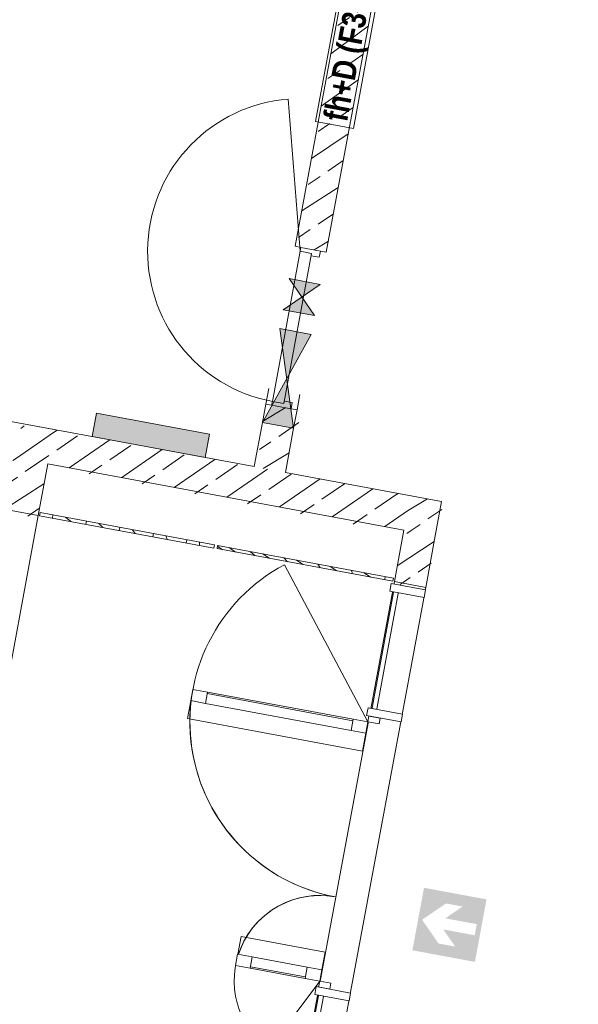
# Model space of a CAD drawing. Header units: metres. Extents: x 32353251 to 32353583, y 5707748 to 5708004.
# Tile 52 of 164: x 32353350.65 to 32353354.16, y 5707930.76 to 5707936.95. Entities that reach past the tile are written whole.
import ezdxf

# ---------------------------------------------------------------- set-up
doc = ezdxf.new("R2010")
doc.units = ezdxf.units.M
doc.header["$LTSCALE"] = 0.75
doc.set_wipeout_variables(frame=1)
doc.linetypes.add('10417023$0$#9_Achse', pattern=[1.6, 0.00254, -1.59746])
doc.layers.get('0').update_dxf_attribs({"linetype": 'CONTINUOUS'})
for name, color, linetype, lineweight in [('10417023$0$#9_002_GES I Übersicht Erdgeschoss_1_102_Wand Innen.A', 7, 'CONTINUOUS', 25), ('10417023$0$#9_002_GES I Übersicht Erdgeschoss_1_115_Außentüren', 7, 'CONTINUOUS', 25), ('10417023$0$#9_002_GES I Übersicht Erdgeschoss_1_607b_Brandschutz 1_100', 7, 'CONTINUOUS', 25), ('10417023$0$#9_002_GES I Übersicht Erdgeschoss_1_Neubau_102_Wand Innen.A', 7, 'CONTINUOUS', 25), ('10417023$0$#9_002_GES I Übersicht Erdgeschoss_1_Neubau_115_Außentüren', 7, 'CONTINUOUS', 25), ('10417023$0$#9_002_GES I Übersicht Erdgeschoss_1_Neubau_201_Aussenwandbekleidu', 7, 'CONTINUOUS', 25), ('10417023$0$#9_002_GES I Übersicht Erdgeschoss_1_Neubau_401_Grundriss.A', 7, 'CONTINUOUS', 25), ('10417023$0$Keine', 7, 'CONTINUOUS', 13)]:
    doc.layers.add(name, color=color, linetype=linetype, lineweight=lineweight)
doc.styles.add('10417023$0$Arial Narrow (bold)', font='ARIALNB.TTF')
pattern_1 = [(44.99999999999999, (0, 0), (-0.1697056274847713, 0.1697056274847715), []), (44.99999999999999, (-0.08485281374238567, 0.08485281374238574), (-0.1697056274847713, 0.1697056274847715), [0.18, -0.05999999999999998])]
pattern_2 = [(134.9999999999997, (0, 0), (0.1060660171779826, 0.1060660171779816), []), (134.9999999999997, (-0.03535533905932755, -0.0353553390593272), (0.1060660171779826, 0.1060660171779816), [])]

# ---------------------------------------------------------------- blocks, each defined once
blk = doc.blocks.new('10417023$0$#9_MKO_LP5_ARC_GES_UP_00_002_P_G_modell (3D)')
at = {"layer": '10417023$0$#9_002_GES I Übersicht Erdgeschoss_1_102_Wand Innen.A', "linetype": 'Continuous', "lineweight": 5, "true_color": 0xff0000}
h = blk.add_hatch(dxfattribs=at)
h.set_pattern_fill('#9_BETON__STAHLBETON_0001', color=1, style=0, pattern_type=2)
h.set_pattern_definition(pattern_1)
h.paths.add_polyline_path([(-32353496.12409519, -5707785.62991685), (-32353496.34409519, -5707785.62991685), (-32353496.34409519, -5707785.84991685), (-32353496.12409519, -5707785.84991685)])
h = blk.add_hatch(dxfattribs=at)
h.set_pattern_fill('#9_BETON__STAHLBETON_0001', color=1, style=0, pattern_type=2)
h.set_pattern_definition(pattern_1)
h.paths.add_polyline_path([(-32353496.12409516, -5707785.84991685), (-32353496.34409519, -5707785.84991685), (-32353496.34409519, -5707786.179576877), (-32353496.12409516, -5707786.179576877)])
at = {"layer": '10417023$0$#9_002_GES I Übersicht Erdgeschoss_1_607b_Brandschutz 1_100', "linetype": 'Continuous', "lineweight": 0, "true_color": 0xff0000}
h = blk.add_hatch(color=1, dxfattribs=at)
h.paths.add_polyline_path([(-32353493.30935166, -5707788.039576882), (-32353493.30935166, -5707788.439576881), (-32353492.90935166, -5707788.439576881), (-32353492.90935166, -5707788.039576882)])
h.paths.add_polyline_path([(-32353493.15570889, -5707788.111600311), (-32353493.0493617, -5707788.111600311), (-32353493.14230598, -5707788.20406327), (-32353492.941303, -5707788.20406327), (-32353492.941303, -5707788.275090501), (-32353493.14230598, -5707788.275090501), (-32353493.0493617, -5707788.36755345), (-32353493.15570889, -5707788.36755345), (-32353493.28435166, -5707788.239576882)])
at = {"layer": '10417023$0$#9_002_GES I Übersicht Erdgeschoss_1_Neubau_102_Wand Innen.A', "linetype": 'Continuous', "lineweight": 5, "true_color": 0xff0000}
h = blk.add_hatch(dxfattribs=at)
h.set_pattern_fill('#9_BETON__STAHLBETON_0001', color=1, style=0, pattern_type=2)
h.set_pattern_definition(pattern_1)
h.paths.add_polyline_path([(-32353494.84365668, -5707784.220045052), (-32353494.6436567, -5707784.220045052), (-32353494.6436567, -5707781.130043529), (-32353494.84365668, -5707781.130043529)])
h = blk.add_hatch(dxfattribs=at)
h.set_pattern_fill('#9_BETON__STAHLBETON_0001', color=1, style=0, pattern_type=2)
h.set_pattern_definition(pattern_1)
h.paths.add_polyline_path([(-32353494.84365668, -5707785.230045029), (-32353494.84365668, -5707785.62991685), (-32353494.6436567, -5707785.62991685), (-32353494.6436567, -5707785.230045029)])
h = blk.add_hatch(dxfattribs=at)
h.set_pattern_fill('#9_BETON__STAHLBETON_0001', color=1, style=0, pattern_type=2)
h.set_pattern_definition(pattern_1)
h.paths.add_polyline_path([(-32353493.84409519, -5707785.62991685), (-32353496.12409519, -5707785.62991685), (-32353496.12409519, -5707785.84991685), (-32353493.84409519, -5707785.84991685)])
h = blk.add_hatch(dxfattribs=at)
h.set_pattern_fill('#9_BETON__STAHLBETON_0001', color=1, style=0, pattern_type=2)
h.set_pattern_definition(pattern_1)
h.paths.add_polyline_path([(-32353493.84409519, -5707785.84991685), (-32353493.64409519, -5707785.84991685), (-32353493.64409519, -5707785.62991685)])
h = blk.add_hatch(dxfattribs=at)
h.set_pattern_fill('#9_BETON__STAHLBETON_0001', color=1, style=0, pattern_type=2)
h.set_pattern_definition(pattern_1)
h.paths.add_polyline_path([(-32353493.64409519, -5707785.62991685), (-32353493.84409519, -5707785.62991685), (-32353493.84409519, -5707785.84991685)])
h = blk.add_hatch(dxfattribs=at)
h.set_pattern_fill('#9_BETON__STAHLBETON_0001', color=1, style=0, pattern_type=2)
h.set_pattern_definition(pattern_1)
h.paths.add_polyline_path([(-32353493.84409519, -5707785.84991685), (-32353493.84409519, -5707786.179576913), (-32353493.64409521, -5707786.179576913), (-32353493.64409521, -5707785.84991685)])
at = {"layer": '10417023$0$#9_002_GES I Übersicht Erdgeschoss_1_Neubau_201_Aussenwandbekleidu', "linetype": 'Continuous', "lineweight": 5, "true_color": 0xff0000}
h = blk.add_hatch(dxfattribs=at)
h.set_pattern_fill('#9_METALL__STAHL_0001', color=1, style=0, pattern_type=2)
h.set_pattern_definition(pattern_2)
h.paths.add_polyline_path([(-32353496.11426231, -5707786.17957689), (-32353494.99926231, -5707786.17957689), (-32353494.99926231, -5707786.15957689), (-32353496.11426231, -5707786.15957689)])
at = {"layer": '10417023$0$#9_002_GES I Übersicht Erdgeschoss_1_102_Wand Innen.A', "color": 1, "linetype": 'Continuous', "lineweight": 18, "true_color": 0xff0000}
for p, q in [((-32353496.12409519, -5707786.179576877), (-32353496.12409519, -5707785.84991685)), ((-32353496.12409486, -5707786.179576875), (-32353496.34409512, -5707786.179576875))]:
    blk.add_line(p, q, dxfattribs=at)
at = {"layer": '10417023$0$#9_002_GES I Übersicht Erdgeschoss_1_102_Wand Innen.A', "color": 1, "linetype": 'Continuous', "lineweight": 13, "true_color": 0xff0000}
for q in [(-32353496.34409512, -5707786.179576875), (-32353496.12409486, -5707790.299577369)]:
    blk.add_line((-32353496.12409486, -5707786.179576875), q, dxfattribs=at)
at = {"layer": '10417023$0$#9_002_GES I Übersicht Erdgeschoss_1_115_Außentüren', "color": 1, "linetype": 'Continuous', "lineweight": 13, "true_color": 0xff0000}
blk.add_arc((-32353493.84690876, -5707788.73624318), 0.5386800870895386, 90, 243.7333616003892, dxfattribs=at)
at = {"layer": '10417023$0$#9_002_GES I Übersicht Erdgeschoss_1_607b_Brandschutz 1_100', "color": 1, "linetype": 'Continuous', "lineweight": 13, "true_color": 0xff0000}
for p, q in [((-32353494.86068498, -5707782.522464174), (-32353494.86068498, -5707783.424532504)), ((-32353494.61803709, -5707783.424532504), (-32353494.61803709, -5707782.522464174)), ((-32353494.86068498, -5707783.424532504), (-32353494.61803709, -5707783.424532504))]:
    blk.add_line(p, q, dxfattribs=at)
at = {"layer": '10417023$0$#9_002_GES I Übersicht Erdgeschoss_1_Neubau_102_Wand Innen.A', "color": 1, "linetype": 'Continuous', "lineweight": 18, "true_color": 0xff0000}
for p, q in [((-32353494.84365668, -5707781.130043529), (-32353494.84365667, -5707784.220045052)), ((-32353494.64365667, -5707784.220045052), (-32353494.64365668, -5707781.130043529)), ((-32353494.84365739, -5707784.220045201), (-32353494.80615626, -5707784.220045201)), ((-32353494.80615626, -5707784.220045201), (-32353494.68115684, -5707784.220045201)), ((-32353494.68115684, -5707784.220045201), (-32353494.64365716, -5707784.220045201)), ((-32353494.84365739, -5707785.23004494), (-32353494.80615626, -5707785.23004494)), ((-32353494.84365667, -5707785.23004502), (-32353494.84365668, -5707785.346642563)), ((-32353494.80615626, -5707785.23004494), (-32353494.68115684, -5707785.23004494)), ((-32353494.68115684, -5707785.23004494), (-32353494.64365716, -5707785.23004494)), ((-32353494.6436567, -5707785.346642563), (-32353494.64365668, -5707785.23004502)), ((-32353494.84365667, -5707785.346642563), (-32353494.84365667, -5707785.62991685)), ((-32353494.64365667, -5707785.62991685), (-32353494.64365667, -5707785.346642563)), ((-32353494.84365667, -5707785.62991685), (-32353499.02365668, -5707785.62991685)), ((-32353496.12409486, -5707785.629916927), (-32353496.34409512, -5707785.629916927)), ((-32353493.64409519, -5707785.62991685), (-32353494.64365667, -5707785.62991685)), ((-32353493.64409519, -5707785.62991685), (-32353493.64409519, -5707785.84991685)), ((-32353496.12409519, -5707785.84991685), (-32353493.84409519, -5707785.84991685)), ((-32353493.84409519, -5707785.84991685), (-32353493.84409519, -5707786.179576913)), ((-32353493.64409519, -5707786.179576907), (-32353493.64409519, -5707785.84991685)), ((-32353493.64409484, -5707786.179576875), (-32353493.84409508, -5707786.179576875))]:
    blk.add_line(p, q, dxfattribs=at)
at = {"layer": '10417023$0$#9_002_GES I Übersicht Erdgeschoss_1_Neubau_102_Wand Innen.A', "color": 1, "linetype": 'Continuous', "lineweight": 13, "true_color": 0xff0000}
for p, q in [((-32353494.80615626, -5707784.245044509), (-32353495.05462342, -5707783.317755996)), ((-32353494.84365739, -5707784.220045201), (-32353494.80615626, -5707784.220045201)), ((-32353494.80615626, -5707784.245044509), (-32353494.80615626, -5707784.220045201)), ((-32353494.80615626, -5707784.220045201), (-32353494.68115684, -5707784.220045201)), ((-32353494.80615626, -5707784.220045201), (-32353494.68115684, -5707784.220045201)), ((-32353494.80615626, -5707784.220045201), (-32353494.68115684, -5707784.220045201)), ((-32353494.68115684, -5707784.220045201), (-32353494.68115684, -5707784.260045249)), ((-32353494.68115684, -5707784.220045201), (-32353494.64365716, -5707784.220045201)), ((-32353494.73315632, -5707784.245044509), (-32353494.80615626, -5707784.245044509)), ((-32353494.73315632, -5707784.245044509), (-32353494.80615626, -5707784.245044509)), ((-32353494.80615626, -5707784.245044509), (-32353494.80615626, -5707785.205045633)), ((-32353494.73315632, -5707784.260045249), (-32353494.73315632, -5707784.245044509)), ((-32353494.73315632, -5707785.205045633), (-32353494.73315632, -5707784.245044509)), ((-32353494.68115684, -5707784.260045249), (-32353494.73315632, -5707784.260045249)), ((-32353494.84365739, -5707784.426641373), (-32353494.64365716, -5707784.626641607)), ((-32353494.64365716, -5707784.426641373), (-32353494.84365739, -5707784.626641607)), ((-32353494.64365667, -5707784.426641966), (-32353494.84365667, -5707784.426641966)), ((-32353494.84365667, -5707784.626641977), (-32353494.64365667, -5707784.626641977)), ((-32353494.84365739, -5707784.746643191), (-32353494.64365716, -5707785.34664245)), ((-32353494.64365716, -5707784.746643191), (-32353494.84365739, -5707785.34664245)), ((-32353494.64365668, -5707784.746642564), (-32353494.84365667, -5707784.746642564)), ((-32353494.73315632, -5707785.205045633), (-32353494.80615626, -5707785.205045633)), ((-32353494.80615626, -5707785.205045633), (-32353494.80615626, -5707785.23004494)), ((-32353494.80615626, -5707785.205045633), (-32353494.73315632, -5707785.205045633)), ((-32353494.68115684, -5707785.190044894), (-32353494.73315632, -5707785.190044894)), ((-32353494.73315632, -5707785.190044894), (-32353494.73315632, -5707785.205045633)), ((-32353494.68115684, -5707785.23004494), (-32353494.68115684, -5707785.190044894)), ((-32353494.84365739, -5707785.23004494), (-32353494.80615626, -5707785.23004494)), ((-32353494.80615626, -5707785.23004494), (-32353494.68115684, -5707785.23004494)), ((-32353494.80615626, -5707785.23004494), (-32353494.68115684, -5707785.23004494)), ((-32353494.80615626, -5707785.23004494), (-32353494.68115684, -5707785.23004494)), ((-32353494.68115684, -5707785.23004494), (-32353494.64365716, -5707785.23004494)), ((-32353494.84365668, -5707785.346642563), (-32353494.6436567, -5707785.346642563)), ((-32353493.64409484, -5707786.179576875), (-32353493.84409508, -5707786.179576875)), ((-32353493.84409508, -5707786.179576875), (-32353493.84409508, -5707790.299577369)), ((-32353493.64409484, -5707786.179576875), (-32353493.64409484, -5707790.299577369))]:
    blk.add_line(p, q, dxfattribs=at)
at = {"layer": '10417023$0$#9_002_GES I Übersicht Erdgeschoss_1_Neubau_102_Wand Innen.A', "color": 1, "linetype": '10417023$0$#9_Achse', "lineweight": 13, "true_color": 0xff0000}
for p, q in [((-32353494.84365739, -5707785.23004494), (-32353494.84365739, -5707784.220045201)), ((-32353494.64365716, -5707785.23004494), (-32353494.64365716, -5707784.220045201))]:
    blk.add_line(p, q, dxfattribs=at)
at = {"layer": '10417023$0$#9_002_GES I Übersicht Erdgeschoss_1_Neubau_102_Wand Innen.A', "color": 1, "linetype": 'Continuous', "lineweight": 13, "true_color": 0xff0000}
blk.add_arc((-32353494.80615667, -5707784.245045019), 0.959999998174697, 105.0000001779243, 270, dxfattribs=at)
at = {"layer": '10417023$0$#9_002_GES I Übersicht Erdgeschoss_1_Neubau_102_Wand Innen.A', "color": 1, "linetype": 'Continuous', "true_color": 0xff0000}
for points in [[(-32353494.64365667, -5707784.426641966), (-32353494.84365667, -5707784.426641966), (-32353494.74365667, -5707784.526641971)], [(-32353494.64365667, -5707784.626641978), (-32353494.74365667, -5707784.526641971), (-32353494.84365667, -5707784.626641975)], [(-32353494.64365668, -5707784.746642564), (-32353494.84365667, -5707784.746642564), (-32353494.74365668, -5707785.046642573)], [(-32353494.6436567, -5707785.346642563), (-32353494.74365668, -5707785.046642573), (-32353494.84365668, -5707785.346642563)]]:
    blk.add_solid(points, dxfattribs=at)
at = {"layer": '10417023$0$#9_002_GES I Übersicht Erdgeschoss_1_Neubau_201_Aussenwandbekleidu', "color": 1, "linetype": 'Continuous', "lineweight": 18, "true_color": 0xff0000}
for p, q in [((-32353494.99926231, -5707786.15957689), (-32353496.11426231, -5707786.15957689)), ((-32353496.11426231, -5707786.15957689), (-32353496.11426231, -5707786.17957689)), ((-32353496.11426231, -5707786.17957689), (-32353494.99926231, -5707786.17957689)), ((-32353494.99926231, -5707786.17957689), (-32353494.99926231, -5707786.15957689)), ((-32353493.85426231, -5707786.15957689), (-32353494.97926231, -5707786.15957689)), ((-32353494.97926231, -5707786.15957689), (-32353494.97926231, -5707786.17957689))]:
    blk.add_line(p, q, dxfattribs=at)
at = {"layer": '10417023$0$#9_002_GES I Übersicht Erdgeschoss_1_Neubau_401_Grundriss.A', "color": 1, "linetype": 'Continuous', "lineweight": 13, "true_color": 0xff0000, "flags": 128}
blk.add_lwpolyline([(-32353495.88131909, -5707785.47991685), (-32353495.88131909, -5707785.62991685), (-32353495.15631909, -5707785.62991685), (-32353495.15631909, -5707785.47991685)], close=True, dxfattribs=at)
at = {"layer": '10417023$0$#9_002_GES I Übersicht Erdgeschoss_1_Neubau_401_Grundriss.A', "color": 1, "linetype": 'Continuous', "true_color": 0xff0000}
blk.add_solid([(-32353495.88131909, -5707785.47991685), (-32353495.88131909, -5707785.62991685), (-32353495.15631909, -5707785.47991685), (-32353495.15631909, -5707785.62991685)], dxfattribs=at)
at = {"layer": '10417023$0$#9_002_GES I Übersicht Erdgeschoss_1_607b_Brandschutz 1_100', "color": 1, "true_color": 0xff0000, "insert": (-32353494.71695806, -5707782.973498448), "char_height": 0.1502737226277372, "attachment_point": 5, "rotation": 90, "line_spacing_factor": 1.002187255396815, "style": '10417023$0$Arial Narrow (bold)'}
blk.add_mtext('fh+D (F30) ', dxfattribs=at)
at = {"color": 1, "linetype": 'Continuous', "lineweight": 5, "true_color": 0xff0000}
blk.add_wipeout([(-32353493.94124464, -5707787.149916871), (-32353493.94124464, -5707787.077916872), (-32353494.873244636, -5707787.077916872), (-32353494.873244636, -5707787.149916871)], dxfattribs=at).dxf.layer = '10417023$0$#9_002_GES I Übersicht Erdgeschoss_1_Neubau_115_Außentüren'
at = {"layer": '10417023$0$#9_002_GES I Übersicht Erdgeschoss_1_Neubau_115_Außentüren', "color": 1, "linetype": 'Continuous', "lineweight": 13, "true_color": 0xff0000}
for p, q in [((-32353493.94124403, -5707787.077916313), (-32353494.87324455, -5707787.077916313)), ((-32353493.94124403, -5707787.087916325), (-32353494.87324455, -5707787.087916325)), ((-32353493.94124403, -5707787.149917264), (-32353494.87324455, -5707787.149917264))]:
    blk.add_line(p, q, dxfattribs=at)
at = {"layer": '10417023$0$#9_002_GES I Übersicht Erdgeschoss_1_Neubau_115_Außentüren', "color": 1, "linetype": 'Continuous', "lineweight": 13, "true_color": 0xff0000, "flags": 128}
blk.add_lwpolyline([(-32353493.94124464, -5707787.149916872), (-32353494.87324464, -5707787.149916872), (-32353494.87324464, -5707787.077916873), (-32353493.94124464, -5707787.077916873)], close=True, dxfattribs=at)
at = {"layer": '10417023$0$#9_002_GES I Übersicht Erdgeschoss_1_Neubau_115_Außentüren', "color": 1, "linetype": 'Continuous', "lineweight": 13, "true_color": 0xff0000}
blk.add_arc((-32353493.84724465, -5707787.077916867), 1.119999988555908, 179.9999998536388, 270.0000001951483, dxfattribs=at)
at = {"color": 1, "linetype": 'Continuous', "lineweight": 5, "true_color": 0xff0000}
blk.add_wipeout([(-32353493.941244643, -5707788.66486877), (-32353494.29219656, -5707788.66486877), (-32353494.29219656, -5707788.73686877), (-32353493.941244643, -5707788.73686877)], dxfattribs=at).dxf.layer = '10417023$0$#9_002_GES I Übersicht Erdgeschoss_1_Neubau_115_Außentüren'
at = {"layer": '10417023$0$#9_002_GES I Übersicht Erdgeschoss_1_Neubau_115_Außentüren', "color": 1, "linetype": 'Continuous', "lineweight": 13, "true_color": 0xff0000}
for p, q in [((-32353493.94124403, -5707788.664869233), (-32353494.29219723, -5707788.664869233)), ((-32353493.94124403, -5707788.726868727), (-32353494.29219723, -5707788.726868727)), ((-32353493.94124403, -5707788.73686874), (-32353494.29219723, -5707788.73686874))]:
    blk.add_line(p, q, dxfattribs=at)
at = {"layer": '10417023$0$#9_002_GES I Übersicht Erdgeschoss_1_Neubau_115_Außentüren', "color": 1, "linetype": 'Continuous', "lineweight": 13, "true_color": 0xff0000, "flags": 128}
blk.add_lwpolyline([(-32353493.94124464, -5707788.66486877), (-32353494.29219656, -5707788.66486877), (-32353494.29219656, -5707788.73686877), (-32353493.94124464, -5707788.73686877)], close=True, dxfattribs=at)
at = {"layer": '10417023$0$#9_002_GES I Übersicht Erdgeschoss_1_Neubau_115_Außentüren', "color": 1, "linetype": 'Continuous', "lineweight": 13, "true_color": 0xff0000}
blk.add_arc((-32353493.84724464, -5707788.736868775), 0.5389519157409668, 90, 179.9999998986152, dxfattribs=at)
at = {"color": 1, "linetype": 'Continuous', "lineweight": 5, "true_color": 0xff0000}
for points in [[(-32353494.873244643, -5707787.149916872), (-32353494.873244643, -5707787.077916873), (-32353494.96724464, -5707787.077916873), (-32353494.96724464, -5707787.149916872)], [(-32353493.847244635, -5707787.149916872), (-32353493.847244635, -5707787.077916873), (-32353493.941244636, -5707787.077916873), (-32353493.941244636, -5707787.149916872)]]:
    blk.add_wipeout(points, dxfattribs=at).dxf.layer = '10417023$0$#9_002_GES I Übersicht Erdgeschoss_1_Neubau_115_Außentüren'
at = {"layer": '10417023$0$#9_002_GES I Übersicht Erdgeschoss_1_115_Außentüren', "color": 1, "linetype": 'Continuous', "lineweight": 13, "true_color": 0xff0000, "flags": 128}
blk.add_lwpolyline([(-32353494.96648324, -5707787.150428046), (-32353494.96648324, -5707787.264897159), (-32353493.84656847, -5707787.264897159), (-32353493.84656847, -5707787.150428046)], dxfattribs=at)
at = {"layer": '10417023$0$#9_002_GES I Übersicht Erdgeschoss_1_Neubau_115_Außentüren', "color": 1, "linetype": 'Continuous', "lineweight": 13, "true_color": 0xff0000, "flags": 128}
for points in [[(-32353494.87324464, -5707787.149916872), (-32353494.96724464, -5707787.149916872), (-32353494.96724464, -5707787.077916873), (-32353494.87324464, -5707787.077916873)], [(-32353493.84724464, -5707787.149916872), (-32353493.94124464, -5707787.149916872), (-32353493.94124464, -5707787.077916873), (-32353493.84724464, -5707787.077916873)]]:
    blk.add_lwpolyline(points, close=True, dxfattribs=at)
at = {"color": 1, "linetype": 'Continuous', "lineweight": 5, "true_color": 0xff0000}
for points in [[(-32353494.292196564, -5707788.66486877), (-32353494.38619656, -5707788.66486877), (-32353494.38619656, -5707788.73686877), (-32353494.292196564, -5707788.73686877)], [(-32353493.847244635, -5707788.66486877), (-32353493.941244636, -5707788.66486877), (-32353493.941244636, -5707788.73686877), (-32353493.847244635, -5707788.73686877)]]:
    blk.add_wipeout(points, dxfattribs=at).dxf.layer = '10417023$0$#9_002_GES I Übersicht Erdgeschoss_1_Neubau_115_Außentüren'
at = {"layer": '10417023$0$#9_002_GES I Übersicht Erdgeschoss_1_115_Außentüren', "color": 1, "linetype": 'Continuous', "lineweight": 13, "true_color": 0xff0000, "flags": 128}
blk.add_lwpolyline([(-32353494.38425727, -5707788.665002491), (-32353494.38425727, -5707788.550533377), (-32353493.84690876, -5707788.550533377), (-32353493.84690876, -5707788.665002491)], dxfattribs=at)
at = {"layer": '10417023$0$#9_002_GES I Übersicht Erdgeschoss_1_Neubau_115_Außentüren', "color": 1, "linetype": 'Continuous', "lineweight": 13, "true_color": 0xff0000, "flags": 128}
for points in [[(-32353494.29219656, -5707788.66486877), (-32353494.38619656, -5707788.66486877), (-32353494.38619656, -5707788.73686877), (-32353494.29219656, -5707788.73686877)], [(-32353493.84724464, -5707788.66486877), (-32353493.94124464, -5707788.66486877), (-32353493.94124464, -5707788.73686877), (-32353493.84724464, -5707788.73686877)]]:
    blk.add_lwpolyline(points, close=True, dxfattribs=at)
at = {"color": 1, "linetype": 'Continuous', "lineweight": 5, "true_color": 0xff0000}
blk.add_wipeout([(-32353493.775244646, -5707787.039916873), (-32353493.847244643, -5707787.039916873), (-32353493.847244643, -5707787.077916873), (-32353493.775244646, -5707787.077916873)], dxfattribs=at).dxf.layer = '10417023$0$#9_002_GES I Übersicht Erdgeschoss_1_Neubau_115_Außentüren'
at = {"layer": '10417023$0$#9_002_GES I Übersicht Erdgeschoss_1_Neubau_115_Außentüren', "color": 1, "linetype": 'Continuous', "lineweight": 13, "true_color": 0xff0000, "flags": 128}
blk.add_lwpolyline([(-32353493.77524464, -5707787.039916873), (-32353493.77524464, -5707787.077916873), (-32353493.84724464, -5707787.077916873), (-32353493.84724464, -5707787.039916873)], close=True, dxfattribs=at)
at = {"color": 1, "linetype": 'Continuous', "lineweight": 5, "true_color": 0xff0000}
blk.add_wipeout([(-32353493.847244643, -5707788.774868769), (-32353493.775244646, -5707788.774868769), (-32353493.775244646, -5707788.736868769), (-32353493.847244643, -5707788.736868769)], dxfattribs=at).dxf.layer = '10417023$0$#9_002_GES I Übersicht Erdgeschoss_1_Neubau_115_Außentüren'
at = {"layer": '10417023$0$#9_002_GES I Übersicht Erdgeschoss_1_Neubau_115_Außentüren', "color": 1, "linetype": 'Continuous', "lineweight": 13, "true_color": 0xff0000, "flags": 128}
blk.add_lwpolyline([(-32353493.84724464, -5707788.77486877), (-32353493.84724464, -5707788.73686877), (-32353493.77524464, -5707788.73686877), (-32353493.77524464, -5707788.77486877)], close=True, dxfattribs=at)
at = {"color": 1, "linetype": 'Continuous', "lineweight": 5, "true_color": 0xff0000}
blk.add_wipeout([(-32353493.837244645, -5707786.224916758), (-32353493.837244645, -5707787.009916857), (-32353493.80724464, -5707787.009916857), (-32353493.80724464, -5707786.224916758)], dxfattribs=at).dxf.layer = '10417023$0$#9_002_GES I Übersicht Erdgeschoss_1_Neubau_115_Außentüren'
at = {"layer": '10417023$0$#9_002_GES I Übersicht Erdgeschoss_1_Neubau_115_Außentüren', "color": 1, "linetype": 'Continuous', "lineweight": 13, "true_color": 0xff0000, "flags": 128}
blk.add_lwpolyline([(-32353493.83724464, -5707786.224916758), (-32353493.80724464, -5707786.224916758), (-32353493.80724464, -5707787.009916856), (-32353493.83724464, -5707787.009916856)], close=True, dxfattribs=at)
at = {"color": 1, "linetype": 'Continuous', "lineweight": 5, "true_color": 0xff0000}
blk.add_wipeout([(-32353493.837244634, -5707788.804868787), (-32353493.837244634, -5707790.254576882), (-32353493.807244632, -5707790.254576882), (-32353493.807244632, -5707788.804868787)], dxfattribs=at).dxf.layer = '10417023$0$#9_002_GES I Übersicht Erdgeschoss_1_Neubau_115_Außentüren'
at = {"layer": '10417023$0$#9_002_GES I Übersicht Erdgeschoss_1_Neubau_115_Außentüren', "color": 1, "linetype": 'Continuous', "lineweight": 13, "true_color": 0xff0000, "flags": 128}
blk.add_lwpolyline([(-32353493.83724464, -5707788.804868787), (-32353493.80724464, -5707788.804868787), (-32353493.80724464, -5707790.254576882), (-32353493.83724464, -5707790.254576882)], close=True, dxfattribs=at)
at = {"color": 1, "linetype": 'Continuous', "lineweight": 5, "true_color": 0xff0000}
for points in [[(-32353493.86224464, -5707786.194916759), (-32353493.86224464, -5707786.2449167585), (-32353493.64224464, -5707786.2449167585), (-32353493.64224464, -5707786.194916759)], [(-32353493.86224464, -5707787.039916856), (-32353493.64224464, -5707787.039916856), (-32353493.64224464, -5707786.989916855), (-32353493.86224464, -5707786.989916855)]]:
    blk.add_wipeout(points, dxfattribs=at).dxf.layer = '10417023$0$#9_002_GES I Übersicht Erdgeschoss_1_Neubau_115_Außentüren'
at = {"layer": '10417023$0$#9_002_GES I Übersicht Erdgeschoss_1_Neubau_201_Aussenwandbekleidu', "linetype": 'Continuous', "lineweight": 5, "true_color": 0xff0000}
h = blk.add_hatch(dxfattribs=at)
h.set_pattern_fill('#9_METALL__STAHL_0001', color=1, style=0, pattern_type=2)
h.set_pattern_definition(pattern_2)
h.paths.add_polyline_path([(-32353494.97926231, -5707786.17957689), (-32353493.85426231, -5707786.17957689), (-32353493.85426231, -5707786.15957689), (-32353494.97926231, -5707786.15957689)])
at = {"layer": '10417023$0$#9_002_GES I Übersicht Erdgeschoss_1_115_Außentüren', "color": 1, "linetype": 'Continuous', "lineweight": 13, "true_color": 0xff0000}
blk.add_line((-32353494.54361461, -5707786.201354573), (-32353493.84708464, -5707787.077939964), dxfattribs=at)
blk.add_arc((-32353493.84708464, -5707787.077939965), 1.119623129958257, 128.4704622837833, 270, dxfattribs=at)
at = {"layer": '10417023$0$#9_002_GES I Übersicht Erdgeschoss_1_Neubau_115_Außentüren', "color": 1, "linetype": 'Continuous', "lineweight": 13, "true_color": 0xff0000, "flags": 128}
for points in [[(-32353493.86224464, -5707786.194916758), (-32353493.86224464, -5707786.244916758), (-32353493.64224464, -5707786.244916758), (-32353493.64224464, -5707786.194916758)], [(-32353493.86224464, -5707787.039916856), (-32353493.86224464, -5707786.989916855), (-32353493.64224464, -5707786.989916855), (-32353493.64224464, -5707787.039916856)]]:
    blk.add_lwpolyline(points, close=True, dxfattribs=at)
at = {"layer": '10417023$0$#9_002_GES I Übersicht Erdgeschoss_1_Neubau_201_Aussenwandbekleidu', "color": 1, "linetype": 'Continuous', "lineweight": 18, "true_color": 0xff0000}
for p, q in [((-32353494.97926231, -5707786.17957689), (-32353493.85426231, -5707786.17957689)), ((-32353493.85426231, -5707786.17957689), (-32353493.85426231, -5707786.15957689))]:
    blk.add_line(p, q, dxfattribs=at)
at = {"color": 1, "linetype": 'Continuous', "lineweight": 5, "true_color": 0xff0000}
blk.add_wipeout([(-32353493.86224464, -5707788.824868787), (-32353493.64224464, -5707788.824868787), (-32353493.64224464, -5707788.774868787), (-32353493.86224464, -5707788.774868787)], dxfattribs=at).dxf.layer = '10417023$0$#9_002_GES I Übersicht Erdgeschoss_1_Neubau_115_Außentüren'
at = {"layer": '10417023$0$#9_002_GES I Übersicht Erdgeschoss_1_115_Außentüren', "color": 1, "linetype": 'Continuous', "lineweight": 13, "true_color": 0xff0000}
blk.add_line((-32353493.84690876, -5707788.736243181), (-32353494.08530116, -5707789.219301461), dxfattribs=at)
at = {"layer": '10417023$0$#9_002_GES I Übersicht Erdgeschoss_1_Neubau_115_Außentüren', "color": 1, "linetype": 'Continuous', "lineweight": 13, "true_color": 0xff0000, "flags": 128}
blk.add_lwpolyline([(-32353493.86224464, -5707788.824868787), (-32353493.86224464, -5707788.774868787), (-32353493.64224464, -5707788.774868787), (-32353493.64224464, -5707788.824868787)], close=True, dxfattribs=at)
blk = doc.blocks.new('10417023$0$2_MKO_LP5_LAN_GES_UP_00_002_V_A (3D)')
at = {"layer": '10417023$0$Keine'}
blk.add_blockref('10417023$0$#9_MKO_LP5_ARC_GES_UP_00_002_P_G_modell (3D)', (0, 0), dxfattribs=at)
blk = doc.blocks.new('10417023')
at = {"layer": '10417023$0$Keine', "rotation": 349.4819372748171}
blk.add_blockref('10417023$0$2_MKO_LP5_LAN_GES_UP_00_002_V_A (3D)', (65205154.93137175, 5413829.557758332), dxfattribs=at)

msp = doc.modelspace()

# ---------------------------------------------------------------- block references
msp.add_blockref('10417023', (0, 0))

doc.saveas('drawing.dxf')
